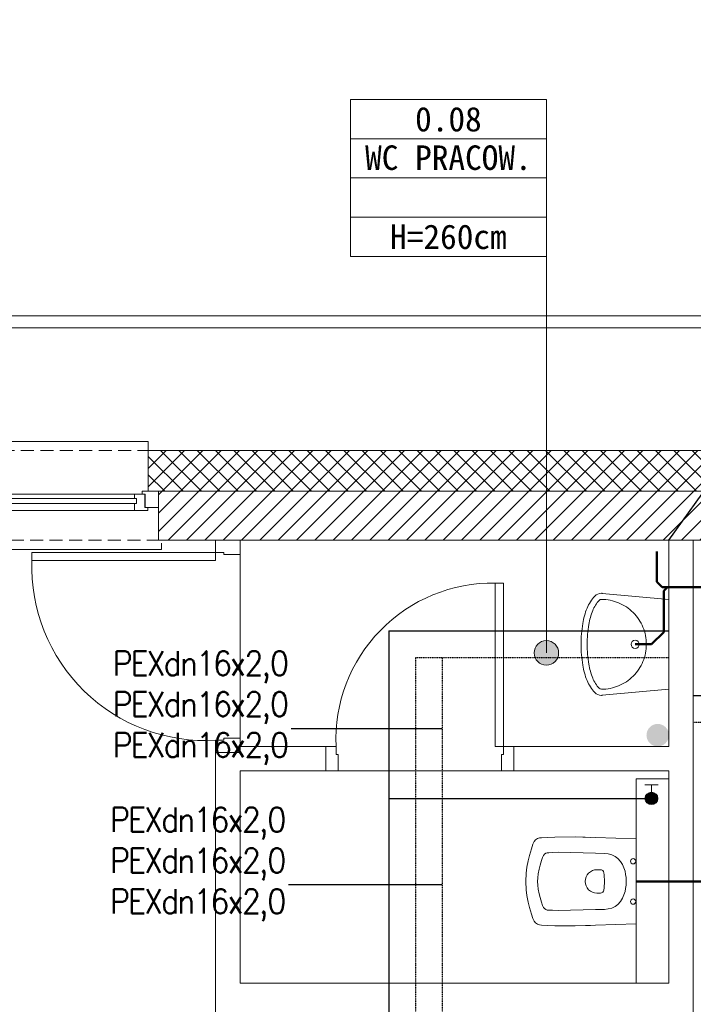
# Model space of a CAD drawing. Header units: millimetres. Extents: x -17122 to 7392, y -6480 to -3200.
# Tile 66 of 70: x 4716 to 5046, y -4297 to -3815. Entities that reach past the tile are written whole.
import ezdxf
from ezdxf import colors
from ezdxf.entities.mleader import LeaderData, LeaderLine
from ezdxf.enums import TextEntityAlignment as Align
from ezdxf.lldxf.tags import DXFTag
from ezdxf.math import Vec2, Vec3

# ---------------------------------------------------------------- set-up
doc = ezdxf.new("R2010")
doc.units = ezdxf.units.MM
for name, pattern in [('DASHDOT', [20, 10, -5, 0, -5]), ('DASHED', [0.75, 0.5, -0.25]), ('HIDDEN2', [4.7625, 3.175, -1.5875])]:
    doc.linetypes.add(name, pattern=pattern)
for name, color, linetype, lineweight in [('_k_krawężnik', 252, 'Continuous', 13), ('_k_kreskowanie', 250, 'Continuous', 9), ('_k_ocieplenie', 7, 'Continuous', 35), ('_k_opis', 7, 'Continuous', 13), ('_k_stolarka', 7, 'Continuous', 13), ('_k_tabela', 7, 'Continuous', 13), ('_k_wyposażenia', 251, 'Continuous', 9), ('_k_zarys', 7, 'HIDDEN2', 20), ('_k_śc_dz_nadziemie', 211, 'Continuous', 30), ('_k_ściany', 7, 'Continuous', 0), ('KANZLIZACJA', 34, 'Continuous', 30), ('WODA C', 1, 'Continuous', 0), ('WODA Z', 5, 'Continuous', 0)]:
    doc.layers.add(name, color=color, linetype=linetype, lineweight=lineweight)
doc.layers.add('_k_niewidoczna', color=72, linetype='Continuous', lineweight=9, plot=False)
for name, color, linetype, true_color in [('IS_Ciepła_woda', 1, 'DASHDOT', 0xff0000), ('IS_Cyrkulacja', 7, 'DASHED', 0x800080), ('IS_Zimna_woda', 5, 'SOLID', 0x0000ff)]:
    doc.layers.add(name, color=color, linetype=linetype, true_color=true_color)
doc.styles.add('GENERATED_STYLE_1', font='MS Gothic.ttf')
doc.styles.add('GENERATED_STYLE_2', font='MS Gothic.ttf')
doc.styles.get("Standard").update_dxf_attribs({"font": 'arial.ttf'})
tags = doc.linetypes.add('SOLID', pattern=[10, 10, 0]).pattern_tags.tags
tags[6:7] = [DXFTag(74, 4), DXFTag(75, 0), DXFTag(340, '0'), DXFTag(46, 0.0), DXFTag(50, 0.0), DXFTag(44, 0.0), DXFTag(45, 0.0)]
tags[4:5] = [DXFTag(74, 4), DXFTag(75, 0), DXFTag(340, '0'), DXFTag(46, 0.0), DXFTag(50, 0.0), DXFTag(44, 0.0), DXFTag(45, 0.0)]

# ---------------------------------------------------------------- blocks, each defined once
blk = doc.blocks.new('D_90')
at = {"layer": '_k_niewidoczna', "lineweight": 0}
blk.add_lwpolyline([(135862.75, 36163.65), (135952.75, 36163.65)], dxfattribs=at)
at = {"layer": '_k_stolarka', "lineweight": 0}
for points in [[(135855.75, 36151.65), (135855.75, 36163.65), (135862.75, 36163.65), (135862.75, 36155.65), (135861.75, 36155.65), (135861.75, 36151.65), (135855.75, 36151.65)], [(135959.75, 36151.65), (135959.75, 36163.65), (135952.75, 36163.65), (135952.75, 36155.65), (135953.75, 36155.65), (135953.75, 36151.65), (135959.75, 36151.65)]]:
    blk.add_lwpolyline(points, dxfattribs=at)
blk.add_lwpolyline([(135861.75, 36151.65), (135865.75, 36151.65), (135865.75, 36061.65), (135861.75, 36061.65)], close=True, dxfattribs=at)
blk.add_lwpolyline([(135865.75, 36061.65, 0.441517), (135953.75, 36151.65)], format="xyb", dxfattribs=at)
at = {"layer": '_k_ściany', "lineweight": 0}
for points in [[(135855.75, 36151.65), (135855.75, 36163.65)], [(135959.75, 36151.65), (135959.75, 36163.65)]]:
    blk.add_lwpolyline(points, dxfattribs=at)
blk = doc.blocks.new('sedes')
at = {"layer": '_k_wyposażenia', "lineweight": 0, "ltscale": 0.4}
for p, q in [((-16, -100.04), (-16, 0.16)), ((-65.29, -29.5), (-64.4, -28.86)), ((-64.4, -28.86), (-65.29, -29.5)), ((-64.4, -28.86), (-63.35, -28.51)), ((-63.35, -28.51), (-64.4, -28.86)), ((-63.35, -28.51), (-62.31, -28.46)), ((-62.31, -28.46), (-63.35, -28.51)), ((-62.31, -28.46), (-59.67, -28.31)), ((-59.67, -28.31), (-62.31, -28.46)), ((-59.67, -28.31), (-55.88, -28.16)), ((-55.88, -28.16), (-59.67, -28.31)), ((-55.88, -28.16), (-45.87, -28.07)), ((-45.87, -28.07), (-55.88, -28.16)), ((-45.87, -28.07), (-38.35, -28.31)), ((-16, -29.02), (-45.87, -28.07)), ((-67.33, -33.88), (-66.54, -31.64)), ((-66.54, -31.64), (-67.33, -33.88)), ((-66.54, -31.64), (-65.99, -30.35)), ((-65.99, -30.35), (-66.54, -31.64)), ((-65.99, -30.35), (-65.29, -29.5)), ((-65.29, -29.5), (-65.99, -30.35)), ((-16, -70.67), (-16, -29.02)), ((-68.98, -39.7), (-68.33, -37.11)), ((-68.33, -37.11), (-68.98, -39.7)), ((-68.33, -37.11), (-67.33, -33.88)), ((-67.33, -33.88), (-68.33, -37.11)), ((-62.39, -39.65), (-61.83, -38.06)), ((-61.83, -38.06), (-61.44, -37.14)), ((-61.44, -37.14), (-60.94, -36.54)), ((-60.94, -36.54), (-60.3, -36.08)), ((-60.3, -36.08), (-59.56, -35.84)), ((-59.56, -35.84), (-58.82, -35.8)), ((-58.82, -35.8), (-56.94, -35.69)), ((-56.94, -35.69), (-54.26, -35.59)), ((-54.26, -35.59), (-35.97, -36.04)), ((-31.59, -36.16), (-35.97, -36.04)), ((-29.67, -36.34), (-31.59, -36.16)), ((-27.84, -36.8), (-29.67, -36.34)), ((-26.21, -37.58), (-27.84, -36.8)), ((-24.9, -38.6), (-26.21, -37.58)), ((-69.87, -45.72), (-69.57, -42.88)), ((-69.57, -42.88), (-69.87, -45.72)), ((-69.57, -42.88), (-68.98, -39.7)), ((-68.98, -39.7), (-69.57, -42.88)), ((-63.56, -43.79), (-63.1, -41.95)), ((-63.1, -41.95), (-62.39, -39.65)), ((-23.62, -40.05), (-24.9, -38.6)), ((-22.67, -41.61), (-23.62, -40.05)), ((-21.96, -43.2), (-22.67, -41.61)), ((-21.46, -44.83), (-21.96, -43.2)), ((-70, -49.85), (-69.87, -45.72)), ((-69.87, -45.72), (-70, -49.85)), ((-64.27, -49.85), (-64.19, -48.06)), ((-64.19, -48.06), (-63.98, -46.05)), ((-63.98, -46.05), (-63.56, -43.79)), ((-35.22, -44.11), (-33.52, -44.11)), ((-21.15, -46.42), (-21.46, -44.83)), ((-20.97, -47.94), (-21.15, -46.42)), ((-20.88, -49.85), (-20.97, -47.94)), ((-69.87, -53.97), (-70, -49.85)), ((-70, -49.85), (-69.87, -53.97)), ((-64.27, -49.85), (-64.19, -51.63)), ((-64.19, -51.63), (-63.98, -53.64)), ((-20.97, -51.75), (-21.15, -53.27)), ((-20.88, -49.85), (-20.97, -51.75)), ((-69.57, -56.81), (-69.87, -53.97)), ((-69.87, -53.97), (-69.57, -56.81)), ((-68.98, -59.99), (-69.57, -56.81)), ((-69.57, -56.81), (-68.98, -59.99)), ((-63.98, -53.64), (-63.56, -55.9)), ((-63.56, -55.9), (-63.1, -57.74)), ((-63.1, -57.74), (-62.39, -60.04)), ((-35.22, -55.58), (-33.52, -55.58)), ((-21.96, -56.49), (-22.67, -58.08)), ((-21.46, -54.86), (-21.96, -56.49)), ((-21.15, -53.27), (-21.46, -54.86)), ((-68.33, -62.58), (-68.98, -59.99)), ((-68.98, -59.99), (-68.33, -62.58)), ((-67.33, -65.81), (-68.33, -62.58)), ((-68.33, -62.58), (-67.33, -65.81)), ((-62.39, -60.04), (-61.83, -61.63)), ((-61.83, -61.63), (-61.44, -62.55)), ((-61.44, -62.55), (-60.94, -63.15)), ((-26.21, -62.11), (-27.84, -62.89)), ((-24.9, -61.09), (-26.21, -62.11)), ((-23.62, -59.64), (-24.9, -61.09)), ((-22.67, -58.08), (-23.62, -59.64)), ((-66.54, -68.05), (-67.33, -65.81)), ((-67.33, -65.81), (-66.54, -68.05)), ((-60.94, -63.15), (-60.3, -63.61)), ((-60.3, -63.61), (-59.56, -63.85)), ((-59.56, -63.85), (-58.82, -63.89)), ((-58.82, -63.89), (-56.94, -64)), ((-56.94, -64), (-54.26, -64.1)), ((-54.26, -64.1), (-35.97, -63.65)), ((-31.59, -63.53), (-35.97, -63.65)), ((-29.67, -63.35), (-31.59, -63.53)), ((-27.84, -62.89), (-29.67, -63.35)), ((-65.99, -69.34), (-66.54, -68.05)), ((-66.54, -68.05), (-65.99, -69.34)), ((-65.29, -70.19), (-65.99, -69.34)), ((-65.99, -69.34), (-65.29, -70.19)), ((-64.4, -70.83), (-65.29, -70.19)), ((-65.29, -70.19), (-64.4, -70.83)), ((-63.35, -71.18), (-64.4, -70.83)), ((-64.4, -70.83), (-63.35, -71.18)), ((-62.31, -71.23), (-63.35, -71.18)), ((-63.35, -71.18), (-62.31, -71.23)), ((-59.67, -71.38), (-62.31, -71.23)), ((-62.31, -71.23), (-59.67, -71.38)), ((-55.88, -71.53), (-59.67, -71.38)), ((-59.67, -71.38), (-55.88, -71.53)), ((-45.87, -71.62), (-55.88, -71.53)), ((-55.88, -71.53), (-45.87, -71.62)), ((-16, -70.67), (-45.87, -71.62)), ((-45.87, -71.62), (-38.35, -71.38))]:
    blk.add_line(p, q, dxfattribs=at)
at = {"layer": '_k_wyposażenia', "lineweight": 0}
blk.add_lwpolyline([(-16, -100.04), (0, -100.04), (0, 0), (-16, 0)], close=True, dxfattribs=at)
at = {"layer": '_k_wyposażenia', "lineweight": 0, "ltscale": 0.4}
for centre in [(-17.49, -39.97), (-17.49, -59.72)]:
    blk.add_circle(centre, 1.29, dxfattribs=at)
for centre, radius, start, end in [((-35.22, -49.85), 5.73, 90, 270), ((-33.52, -45.83), 1.72, 7.0541, 90), ((-65.94, -49.85), 34.38, 352.9459, 7.0541), ((-33.52, -53.86), 1.72, 270, 352.9459)]:
    blk.add_arc(centre, radius, start, end, dxfattribs=at)
blk = doc.blocks.new('umywalka')
at = {"layer": '_k_wyposażenia', "lineweight": 0, "ltscale": 20}
for p, q in [((0, 0), (-32.59, 2.98)), ((0, -44), (0, 0)), ((0, -44), (-32.59, -46.98))]:
    blk.add_line(p, q, dxfattribs=at)
blk.add_circle((-16.5, -22), 2, dxfattribs=at)
for centre, radius, start, end in [((-22.96, -11.17), 18.43, 136.0001, 158.1986), ((-33, -1.47), 4.47, 90, 136.0001), ((-33, -1.47), 1.47, 90, 136.0001), ((-33, -1.47), 4.47, 84.7734, 90), ((-33, -1.47), 1.47, 84.7734, 90), ((-33, -22), 22, 67.5, 90), ((-6.65, -17.69), 35.99, 158.1986, 170.5924), ((-22.96, -11.17), 15.43, 136.0001, 158.1986), ((-33, -22), 22, 45, 67.5), ((-6.65, -17.69), 32.99, 158.1986, 170.5924), ((-33, -22), 22, 22.5, 45), ((19.36, -22), 62.36, 170.5924, 180), ((19.36, -22), 59.36, 170.5924, 180), ((-33, -22), 22, 0, 22.5), ((19.36, -22), 62.36, 180, 189.4076), ((19.36, -22), 59.36, 180, 189.4076), ((-33, -22), 22, 337.5, 0), ((-6.65, -26.31), 35.99, 189.4076, 201.8014), ((-6.65, -26.31), 32.99, 189.4076, 201.8014), ((-33, -22), 22, 315, 337.5), ((-22.96, -32.83), 15.43, 201.8014, 223.9999), ((-33, -22), 22, 292.5, 315), ((-22.96, -32.83), 18.43, 201.8014, 223.9999), ((-33, -22), 22, 270, 292.5), ((-33, -42.53), 4.47, 223.9999, 270), ((-33, -42.53), 1.47, 223.9999, 270), ((-33, -42.53), 4.47, 270, 275.2266)]:
    blk.add_arc(centre, radius, start, end, dxfattribs=at)
blk = doc.blocks.new('metryczka_80')
at = {"layer": '_k_opis', "ltscale": 0.1}
for points in [[(-80, 0), (0, 0), (0, -64), (-80, -64)], [(-80, -16), (0, -16), (0, -48), (-80, -48)]]:
    blk.add_lwpolyline(points, close=True, dxfattribs=at)
blk.add_lwpolyline([(-80, -32), (0, -32)], dxfattribs=at)
at = {"layer": '_k_opis', "ltscale": 0.1, "flags": 4}
for tag, style, p in [('ATR_NR_POM', 'GENERATED_STYLE_1', (-40, -13)), ('ATR_POM', 'GENERATED_STYLE_2', (-40, -28.71)), ('ATR_WYS', 'GENERATED_STYLE_1', (-40, -61))]:
    blk.add_attdef(tag, text='', height=10, dxfattribs=dict(at, style=style)).set_placement(p, align=Align.CENTER)
blk = doc.blocks.new('O_120_rzut')
at = {"layer": '_k_stolarka', "lineweight": 0}
for points in [[(-121.5, 1.5), (-121.5, 4.5), (1.5, 4.5), (1.5, 1.5)], [(-120, -16), (-120, -24), (-112, -24), (-112, -22.5), (-113.5, -22.5), (-113.5, -16), (-120, -16)], [(-114.75, -16), (-114.75, -14.5), (-108.25, -14.5), (-108.25, -18), (-109.25, -18), (-109.25, -20.5), (-108.25, -20.5), (-108.25, -22.5), (-113.25, -22.5), (-113.25, -16), (-114.75, -16)], [(-5.25, -16), (-5.25, -14.5), (-11.75, -14.5), (-11.75, -18), (-10.75, -18), (-10.75, -20.5), (-11.75, -20.5), (-11.75, -22.5), (-6.75, -22.5), (-6.75, -16), (-5.25, -16)], [(0, -16), (0, -24), (-8, -24), (-8, -22.5), (-6.5, -22.5), (-6.5, -16), (0, -16)], [(-115, -44), (-115, -48.35), (-5, -48.35), (-5, -42)]]:
    blk.add_lwpolyline(points, dxfattribs=at)
for points in [[(-11.75, -18), (-108.25, -18), (-108.25, -14.5), (-11.75, -14.5)], [(-108.25, -22.5), (-11.75, -22.5), (-11.75, -20.5), (-108.25, -20.5)]]:
    blk.add_lwpolyline(points, close=True, dxfattribs=at)
at = {"layer": '_k_zarys', "lineweight": 0, "ltscale": 2}
for points in [[(-120, 0), (0, 0)], [(-115, -44), (-5, -44)]]:
    blk.add_lwpolyline(points, dxfattribs=at)
at = {"layer": '_k_ściany', "lineweight": 0}
for points in [[(-120, 0), (-120, -24), (-115, -24), (-115, -44)], [(0, 0), (0, -24), (-5, -24), (-5, -44)]]:
    blk.add_lwpolyline(points, dxfattribs=at)
blk = doc.blocks.new('A$C6C91014B')
at = {"layer": 'WODA Z', "lineweight": 0, "ltscale": 3}
blk.add_hatch(color=5, dxfattribs=at).paths.add_polyline_path([(0, 3, -1), (0, -3, -1)])
at = {"layer": 'WODA Z', "lineweight": 0}
for q in [(0, -3), (-3.3, -6.57), (3.3, -6.57)]:
    blk.add_line((0, -6.57), q, dxfattribs=at)
at = {"layer": 'WODA Z', "lineweight": -3, "ltscale": 5}
blk.add_circle((0, 0), 3, dxfattribs=at)

msp = doc.modelspace()

# ---------------------------------------------------------------- hatches: boundary and pattern name
at = {"layer": '_k_kreskowanie', "lineweight": 0, "ltscale": 2, "transparency": 33554687}
h = msp.add_hatch(dxfattribs=at)
h.set_pattern_fill('ANSI37', color=256, scale=2)
h.set_pattern_definition([(45, (1100.2866, -888.875), (-4.490128, 4.490128), []), (135, (1100.2866, -888.875), (-4.490128, -4.490128), [])])
h.paths.add_polyline_path([(4672.24, -5080.1), (4672.24, -5060.1), (4100.24, -5060.1), (4100.24, -4925.1), (4080.24, -4925.1), (4080.24, -5080.1)], flags=17)
h.paths.add_polyline_path([(4922.24, -4980.1), (4922.24, -4960.1), (4879.24, -4960.1), (4879.24, -5060.1), (4782.24, -5060.1), (4782.24, -5080.1), (4899.24, -5080.1), (4899.24, -4980.1)], flags=17)
h.paths.add_polyline_path([(5945.24, -4253.1), (5965.24, -4253.1), (5965.24, -4026.1), (5309.24, -4026.1), (5309.24, -4046.1), (5945.24, -4046.1)])
h.paths.add_polyline_path([(5945.24, -4653.1), (5965.24, -4653.1), (5965.24, -4453.1), (5945.24, -4453.1)])
h.paths.add_polyline_path([(5861.74, -5060.1), (5861.74, -5080.1), (5965.24, -5080.1), (5965.24, -4853.1), (5945.24, -4853.1), (5945.24, -5060.1)])
h.paths.add_polyline_path([(5601.74, -5060.1), (5601.74, -5080.1), (5751.74, -5080.1), (5751.74, -5060.1)])
h.paths.add_polyline_path([(5231.74, -5080.1), (5231.74, -5060.1), (5135.24, -5060.1), (5135.24, -4980.1), (5135.24, -4960.1), (5092.24, -4960.1), (5092.24, -4980.1), (5115.24, -4980.1), (5115.24, -5080.1)])
h.paths.add_polyline_path([(5341.74, -5060.1), (5341.74, -5080.1), (5491.74, -5080.1), (5491.74, -5060.1)])
h.paths.add_polyline_path([(4100.24, -4692.1), (4080.24, -4692.1), (4080.24, -4775.1), (4100.24, -4775.1)])
h.paths.add_polyline_path([(4100.24, -4459.5), (4080.24, -4459.5), (4080.24, -4542.1), (4100.24, -4542.1)])
h.paths.add_polyline_path([(4100.24, -4226.91), (4080.24, -4226.91), (4080.24, -4309.5), (4100.24, -4309.5)])
h.paths.add_polyline_path([(4368.79, -4046.1), (4368.79, -4026.1), (4080.24, -4026.1), (4080.24, -4122.91), (4100.24, -4122.91), (4100.24, -4046.1)])
h.paths.add_polyline_path([(4779.26, -4026.1), (4779.26, -4046.1), (5199.24, -4046.1), (5199.24, -4026.1)])
h.paths.add_polyline_path([(4669.26, -4046.1), (4669.26, -4026.1), (4478.79, -4026.1), (4478.79, -4046.1)])
h = msp.add_hatch(dxfattribs=at)
h.set_pattern_fill('ANSI31', color=256, scale=2)
h.set_pattern_definition([(45, (1100.2866, -888.875), (-4.490128, 4.490128), [])])
h.paths.add_polyline_path([(4922.24, -4960.1), (4922.24, -4936.1), (4855.24, -4936.1), (4855.24, -5036.1), (4787.24, -5036.1), (4787.24, -5060.1), (4879.24, -5060.1), (4879.24, -4960.1)])
h.paths.add_polyline_path([(5921.24, -4253.1), (5945.24, -4253.1), (5945.24, -4046.1), (5314.24, -4046.1), (5314.24, -4070.1), (5414.24, -4070.1), (5414.24, -4296.1), (5432.24, -4296.1), (5432.24, -4070.1), (5921.24, -4070.1)])
h.paths.add_polyline_path([(5921.24, -4653.1), (5945.24, -4653.1), (5945.24, -4453.1), (5921.24, -4453.1)])
h.paths.add_polyline_path([(5866.74, -5036.1), (5866.74, -5060.1), (5945.24, -5060.1), (5945.24, -4853.1), (5921.24, -4853.1), (5921.24, -5036.1)])
h.paths.add_polyline_path([(5606.74, -5036.1), (5606.74, -5060.1), (5746.74, -5060.1), (5746.74, -5036.1)])
h.paths.add_polyline_path([(5346.74, -5036.1), (5346.74, -5060.1), (5486.74, -5060.1), (5486.74, -5036.1), (5432.24, -5036.1), (5432.24, -4692.1), (5414.24, -4692.1), (5414.24, -5036.1)])
h.paths.add_polyline_path([(5226.74, -5060.1), (5226.74, -5036.1), (5159.24, -5036.1), (5159.24, -4960.1), (5159.24, -4936.1), (5092.24, -4936.1), (5092.24, -4960.1), (5135.24, -4960.1), (5135.24, -5060.1)])
h.paths.add_polyline_path([(4100.24, -4770.1), (4124.24, -4770.1), (4124.24, -4692.1), (4100.24, -4692.1)])
h.paths.add_polyline_path([(4124.24, -4930.1), (4100.24, -4930.1), (4100.24, -5060.1), (4667.24, -5060.1), (4667.24, -5036.1), (4124.24, -5036.1)])
h.paths.add_polyline_path([(4124.24, -4226.91), (4100.24, -4226.91), (4100.24, -4304.5), (4124.24, -4304.5)])
h.paths.add_polyline_path([(4363.79, -4070.1), (4363.79, -4046.1), (4100.24, -4046.1), (4100.24, -4122.91), (4124.24, -4122.91), (4124.24, -4070.1)])
h.paths.add_polyline_path([(4664.26, -4070.1), (4664.26, -4046.1), (4483.79, -4046.1), (4483.79, -4070.1)])
h.paths.add_polyline_path([(4784.26, -4046.1), (4784.26, -4070.1), (5194.24, -4070.1), (5194.24, -4046.1)])
h.paths.add_polyline_path([(4192.23, -4542.1), (4192.23, -4524.1), (4124.24, -4524.1), (4124.24, -4464.5), (4100.24, -4464.5), (4100.24, -4542.1)])
h.paths.add_polyline_path([(4296.23, -4524.1), (4296.23, -4542.1), (4380.65, -4542.1), (4380.65, -4524.1)])
h.paths.add_polyline_path([(4598.26, -4542.1), (4598.26, -4524.1), (4484.65, -4524.1), (4484.65, -4542.1)])
h.paths.add_polyline_path([(4832.26, -4542.1), (4832.26, -4524.1), (4702.26, -4524.1), (4702.26, -4542.1)])
h.paths.add_polyline_path([(5197.24, -4524.1), (5197.24, -4542.1), (5432.24, -4542.1), (5432.24, -4400.1), (5414.24, -4400.1), (5414.24, -4524.1)])
h.paths.add_polyline_path([(5105.24, -4542.1), (5105.24, -4524.1), (4936.26, -4524.1), (4936.26, -4542.1)])
at = {"layer": '_k_opis', "lineweight": 0, "ltscale": 0.1}
h = msp.add_hatch(color=256, dxfattribs=at)
h.dxf.hatch_style = 1
h.paths.add_polyline_path([(4974.28, -4131.3, 1), (4974.28, -4119.3, 1)])
at = {"layer": 'KANZLIZACJA', "lineweight": 30, "ltscale": 0.01}
h = msp.add_hatch(color=256, dxfattribs=at)
h.dxf.hatch_style = 1
edge = h.paths.add_edge_path()
edge.add_arc((5028.82, -4165.6), 5.5, 0, 360)

# ---------------------------------------------------------------- linework, layer by layer
at = {"layer": '_k_krawężnik', "lineweight": 0}
for points in [[(6031.24, -4180.1), (6031.24, -3960.1), (4014.24, -3960.1), (4014.24, -4085.1)], [(6025.24, -4180.1), (6025.24, -3966.1), (4020.24, -3966.1), (4020.24, -4085.1)]]:
    msp.add_lwpolyline(points, dxfattribs=at)
at = {"layer": '_k_niewidoczna'}
msp.add_lwpolyline([(4952.26, -4183.1), (4872.26, -4183.1)], dxfattribs=at)
at = {"layer": '_k_ocieplenie', "lineweight": 0}
msp.add_lwpolyline([(5199.24, -4026.1), (4779.26, -4026.1)], dxfattribs=at)
at = {"layer": '_k_opis', "lineweight": 0, "ltscale": 0.1}
msp.add_lwpolyline([(4974.28, -3931.02), (4974.28, -4125.3)], dxfattribs=at)
msp.add_circle((4974.28, -4125.3), 6, dxfattribs=at)
at = {"layer": '_k_stolarka', "lineweight": 0, "ltscale": 0.5}
msp.add_lwpolyline([(4953.26, -4171.1), (4949.26, -4171.1), (4949.26, -4091.1), (4953.26, -4091.1)], close=True, dxfattribs=at)
for points in [[(4866.26, -4183.1), (4866.26, -4171.1), (4871.26, -4171.1), (4871.26, -4175.1), (4872.26, -4175.1), (4872.26, -4183.1), (4866.26, -4183.1)], [(4958.26, -4183.1), (4958.26, -4171.1), (4953.26, -4171.1), (4953.26, -4175.1), (4952.26, -4175.1), (4952.26, -4183.1), (4958.26, -4183.1)]]:
    msp.add_lwpolyline(points, dxfattribs=at)
msp.add_arc((4947.88, -4167.79), 76.7, 88.9748, 182.4756, dxfattribs=at)
at = {"layer": '_k_ściany', "lineweight": 0}
for points in [[(5199.24, -4046.1), (4779.26, -4046.1)], [(5194.24, -4070.1), (4784.26, -4070.1)], [(5034.26, -4171.1), (5034.26, -4070.1), (5046.26, -4070.1), (5046.26, -4406.1)], [(4824.26, -4171.1), (4866.26, -4171.1)], [(4824.26, -4171.1), (4824.26, -4174.1)], [(4866.26, -4183.1), (4866.26, -4171.1)], [(4958.26, -4171.1), (5034.26, -4171.1)], [(4958.26, -4183.1), (4958.26, -4171.1)], [(4824.26, -4418.1), (4824.26, -4524.1), (4812.26, -4524.1), (4812.26, -4174.1)], [(4824.26, -4183.1), (4866.26, -4183.1)], [(4866.26, -4183.1), (4824.26, -4183.1), (4824.26, -4287.1), (5034.26, -4287.1), (5034.26, -4183.1), (4958.26, -4183.1)], [(4824.26, -4183.1), (4824.26, -4287.1)], [(4958.26, -4183.1), (5034.26, -4183.1)], [(5034.26, -4287.1), (5034.26, -4183.1)], [(4824.26, -4287.1), (5034.26, -4287.1)]]:
    msp.add_lwpolyline(points, dxfattribs=at)
at = {"layer": 'IS_Ciepła_woda', "linetype": 'DASHED', "lineweight": 30, "ltscale": 0.1}
for points in [[(4910.16, -4127.5), (4910.16, -4579.19)], [(4910.16, -4127.5), (5034.26, -4127.5)], [(5360.74, -4159.34), (5046.26, -4159.34)]]:
    msp.add_lwpolyline(points, dxfattribs=at)
at = {"layer": 'IS_Cyrkulacja', "linetype": 'DASHED', "lineweight": 30, "ltscale": 0.1}
msp.add_lwpolyline([(4923.16, -4127.5), (4923.16, -4592.39)], dxfattribs=at)
at = {"layer": 'IS_Zimna_woda', "lineweight": 30}
for points in [[(4897.16, -4114.5), (4897.16, -4566.39)], [(4897.16, -4114.5), (5034.26, -4114.5)], [(5373.74, -4146.34), (5046.26, -4146.34)], [(4897.16, -4196.56), (5025.75, -4196.56)]]:
    msp.add_lwpolyline(points, dxfattribs=at)
at = {"layer": 'KANZLIZACJA', "lineweight": 50}
for points in [[(5028.44, -4075.67), (5028.44, -4090.43)], [(5028.44, -4090.43), (5031.04, -4093.02)], [(5031.04, -4093.02), (5096.23, -4093.02)], [(5031.84, -4094.89), (5033.63, -4093.1)], [(5031.84, -4094.89), (5031.84, -4115.1)], [(5025.85, -4121.1), (5031.84, -4115.1)], [(5017.76, -4121.1), (5025.85, -4121.1)], [(5018.25, -4237.26), (5119.32, -4237.26)]]:
    msp.add_lwpolyline(points, dxfattribs=at)

# ---------------------------------------------------------------- block references
at = {"layer": '_k_tabela', "lineweight": 0, "ltscale": 0.1}
ref = msp.add_blockref('metryczka_80', (4974.28, -3854.22), dxfattribs=dict(at, xscale=1.2, yscale=1.2, zscale=1.2))
ref.add_attrib('ATR_NR_POM', '0.08', dxfattribs={"layer": '_k_opis', "ltscale": 0.1, "height": 12, "style": 'GENERATED_STYLE_1'}).set_placement((4926.28, -3869.82), align=Align.CENTER)
ref.add_attrib('ATR_POM', 'WC PRACOW.', dxfattribs={"layer": '_k_opis', "ltscale": 0.1, "height": 12, "style": 'GENERATED_STYLE_2'}).set_placement((4926.28, -3888.68), align=Align.CENTER)
ref.add_attrib('ATR_WYS', 'H=260cm', dxfattribs={"layer": '_k_opis', "ltscale": 0.1, "height": 12, "style": 'GENERATED_STYLE_1'}).set_placement((4926.28, -3927.42), align=Align.CENTER)
at = {"layer": '_k_wyposażenia', "lineweight": 0, "xscale": -1, "rotation": 180}
msp.add_blockref('umywalka', (5034.26, -4143.1), dxfattribs=at)
at = {"layer": '_k_śc_dz_nadziemie', "lineweight": 0, "xscale": -1, "rotation": 180}
msp.add_blockref('O_120_rzut', (4784.26, -4070.1), dxfattribs=at)
at = {"layer": '_k_ściany', "lineweight": 0, "ltscale": 2, "rotation": 270}
msp.add_blockref('D_90', (-31339.39, 131785.65), dxfattribs=at)
at = {"layer": '_k_ściany', "lineweight": 0, "xscale": -1, "rotation": 180}
msp.add_blockref('sedes', (5034.26, -4287.1), dxfattribs=at)
at = {"layer": 'WODA C', "rotation": 180}
msp.add_blockref('A$C6C91014B', (5025.75, -4196.56), dxfattribs=at)

# ---------------------------------------------------------------- leaders
at = {"layer": 'KANZLIZACJA', "color": 0, "lineweight": 30}
ml = msp.add_multileader_mtext('Standard', dxfattribs=at)
ml.set_content('{\\Fsimplex|c0;\\H1.2x;\\W0.9;\\T0.9;PION KAN.SANIT.PCVDN110.\\PODPOWIETRZENIE  WYPROWADZIĆ \\PPONAD POŁAĆ DACHOWĄ,\\PWYPROWADZIĆ PONAD GÓRNĄ KRAWĘDŹ OKIEN}')
ml.set_leader_properties()
ml.build(insert=Vec2(0, 0))
ml.multileader.update_dxf_attribs({"text_left_attachment_type": 2, "text_right_attachment_type": 2, "arrow_head_size": 0})
ctx = ml.context
ctx.base_point, ctx.char_height, ctx.arrow_head_size, ctx.plane_origin = Vec3(5235.74, -3868.97), 10, 0, Vec3(3740.65, -3688.89)
ctx.left_attachment, ctx.right_attachment, ctx.attachment_type = 2, 2, 2
notes = []
notes.append((ctx, [(0, (1, 1, 0), (5178.69, -3868.97), (1, 0), 57.05, [(0, [(5034.26, -4070.1)], 0, [])])]))
ctx.mtext.insert, ctx.mtext.width, ctx.mtext.defined_height, ctx.mtext.flow_direction = Vec3(5237.74, -3815.3), 291.5646, 31.49, 5
ml = msp.add_multileader_mtext('Standard', dxfattribs=at)
ml.set_content('{\\Fsimplex.shx;\\W0.9;\\T0.9;PCVDN110\\H2.5x;\\C34;\\W1;\\T0.95; }')
ml.set_leader_properties()
ml.build(insert=Vec2(0, 0))
ml.multileader.update_dxf_attribs({"text_left_attachment_type": 2, "text_right_attachment_type": 2, "arrow_head_size": 10})
ctx = ml.context
ctx.base_point, ctx.char_height, ctx.arrow_head_size, ctx.plane_origin, ctx.plane_x_axis, ctx.plane_y_axis = Vec3(4851.67, -4472.46), 13, 10, Vec3(4897.12, -4506.67), Vec3(0, 1), Vec3(-1, 0)
ctx.left_attachment, ctx.right_attachment, ctx.attachment_type = 2, 2, 2
notes.append((ctx, [(0, (1, 1, 0), (4851.67, -4475.28), (0, 1), 2.83, [(0, [(4851.67, -4475.28)], 0, [])])]))
ctx.mtext.insert, ctx.mtext.text_direction, ctx.mtext.rotation, ctx.mtext.width = Vec3(4835.42, -4470.46), Vec3(0, 1), 1.570796, 252.0454
at = {"layer": 'WODA Z', "color": 0, "lineweight": 30}
ml = msp.add_multileader_mtext('Standard', dxfattribs=at)
ml.set_content('{\\Fsimplex|c0;\\W0.9;\\T0.9;\\C5;PEXdn\\Fsimplex|c238;16\\Fsimplex|c0;x\\Fsimplex|c238;2\\Fsimplex|c0;,0\\P\\pxsm1;\\C1;PEXdn\\Fsimplex|c238;16\\Fsimplex|c0;x\\Fsimplex|c238;2\\Fsimplex|c0;,\\Fsimplex|c238;0\\P\\Fsimplex|c0;\\C214;P\\Fsimplex|c238;EXdn16x2,0\\P\\Fsimplex|c0;\\C1; }')
ml.set_leader_properties()
ml.build(insert=Vec2(0, 0))
ml.multileader.update_dxf_attribs({"text_left_attachment_type": 2, "text_right_attachment_type": 2, "arrow_head_size": 0})
ctx = ml.context
ctx.base_point, ctx.char_height, ctx.arrow_head_size, ctx.plane_origin = Vec3(4749.84, -4162.42), 12, 0, Vec3(4962.62, -4274.39)
ctx.left_attachment, ctx.right_attachment, ctx.text_align_type, ctx.attachment_type = 2, 2, 2, 2
notes.append((ctx, [(0, (1, 1, 0), (4890.57, -4162.42), (-1, 0), 41.33, [(0, [(4923.16, -4162.42)], 0, [])])]))
ctx.mtext.insert, ctx.mtext.defined_height, ctx.mtext.alignment, ctx.mtext.flow_direction = Vec3(4847.24, -4124.42), 31.49, 3, 5
ml = msp.add_multileader_mtext('Standard', dxfattribs=at)
ml.set_content('{\\Fsimplex|c0;\\W0.9;\\T0.9;\\C5;PEXdn\\Fsimplex|c238;16\\Fsimplex|c0;x\\Fsimplex|c238;2\\Fsimplex|c0;,0\\P\\pxsm1;\\C1;PEXdn\\Fsimplex|c238;16\\Fsimplex|c0;x\\Fsimplex|c238;2\\Fsimplex|c0;,\\Fsimplex|c238;0\\P\\Fsimplex|c0;\\C214;P\\Fsimplex|c238;EXdn16x2,0\\P\\Fsimplex|c0;\\C1; }')
ml.set_leader_properties()
ml.build(insert=Vec2(0, 0))
ml.multileader.update_dxf_attribs({"text_left_attachment_type": 2, "text_right_attachment_type": 2, "arrow_head_size": 0})
ctx = ml.context
ctx.base_point, ctx.char_height, ctx.arrow_head_size, ctx.plane_origin = Vec3(4748.57, -4239), 12, 0, Vec3(4961.35, -4350.98)
ctx.left_attachment, ctx.right_attachment, ctx.text_align_type, ctx.attachment_type = 2, 2, 2, 2
notes.append((ctx, [(0, (1, 1, 0), (4889.3, -4239), (-1, 0), 41.33, [(0, [(4923.16, -4239)], 0, [])])]))
ctx.mtext.insert, ctx.mtext.defined_height, ctx.mtext.alignment, ctx.mtext.flow_direction = Vec3(4845.97, -4201), 31.49, 3, 5
for ctx, leaders in notes:
    for number, flags, end, landing, length, lines in leaders:
        leader = LeaderData()
        leader.index, (leader.has_last_leader_line, leader.has_dogleg_vector, leader.attachment_direction) = number, flags
        leader.last_leader_point, leader.dogleg_vector, leader.dogleg_length = Vec3(end), Vec3(landing), length
        for number, points, colour, breaks in lines:
            line = LeaderLine()
            line.index, line.vertices, line.color, line.breaks = number, Vec3.list(points), colors.encode_raw_color(colour), breaks
            leader.lines.append(line)
        ctx.leaders.append(leader)

doc.saveas('drawing.dxf')
